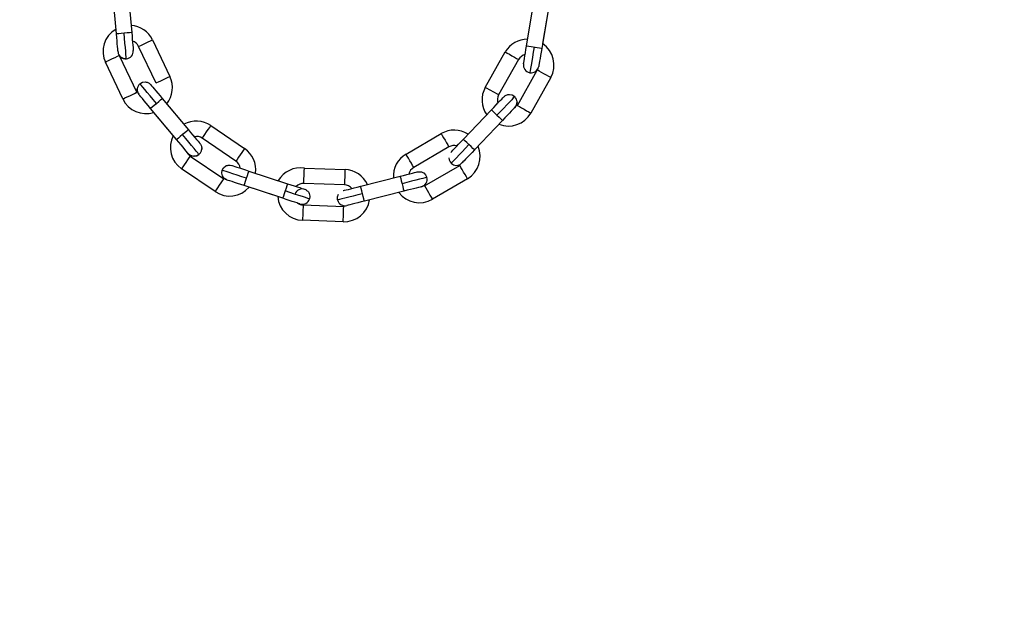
# Model space of a CAD drawing. Header units: inches. Extents: x 170 to 288, y 234 to 248.
# Tile 70 of 192: x 185.92 to 186.257, y 241.191 to 241.392. Entities that reach past the tile are written whole.
import ezdxf

# ---------------------------------------------------------------- set-up
doc = ezdxf.new("R2010")
doc.units = ezdxf.units.IN
doc.header["$LTSCALE"] = 0.25
doc.header["$MEASUREMENT"] = 0
doc.layers.add('ANNOTATIONS', color=1, linetype='Continuous')
doc.layers.add('SLIM E GUIDE MOTOR LH', color=7, linetype='Continuous')
doc.styles.add('ARIAL', font='arial.ttf', dxfattribs={"height": 0.09375})
doc.dimstyles.new('STANDARD$0', dxfattribs={"dimtxt": 0.09375, "dimasz": 0.09375, "dimexe": 0.03125, "dimexo": 0.046875, "dimgap": 0.09, "dimtad": 0, "dimtih": 1, "dimtoh": 1, "dimdec": 4, "dimzin": 0, "dimdsep": 46, "dimtxsty": 'ARIAL', "dimcen": 0.09, "dimadec": 0, "dimazin": 0, "dimtfac": 1, "dimtdec": 4, "dimtofl": 0, "dimtmove": 0, "dimatfit": 1, "dimfxl": 1, "dimtolj": 1, "dimtzin": 0, "dimarcsym": 0})

# ---------------------------------------------------------------- blocks, each defined once
blk = doc.blocks.new('*D11')
at = {"layer": 'ANNOTATIONS', "color": 0, "lineweight": -2, "transparency": 16777216}
for p, q in [((185.6191465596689, 244.1437778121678), (187.0176164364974, 244.1437778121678)), ((186.9863664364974, 244.0500278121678), (186.9863664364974, 242.3590412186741)), ((186.9863664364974, 240.2331944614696), (186.9863664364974, 241.9241810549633)), ((185.7089299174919, 240.1394444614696), (187.0176164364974, 240.1394444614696))]:
    blk.add_line(p, q, dxfattribs=at)
at = {"layer": 'ANNOTATIONS', "color": 0, "transparency": 16777216}
for points in [[(186.9707414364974, 244.0500278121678), (187.0019914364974, 244.0500278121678), (186.9863664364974, 244.1437778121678)], [(186.9707414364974, 240.2331944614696), (187.0019914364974, 240.2331944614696), (186.9863664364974, 240.1394444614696)]]:
    blk.add_solid(points, dxfattribs=at)
at = {"layer": 'defpoints', "color": 0, "transparency": 16777216}
for p in [(185.5722715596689, 244.1437778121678), (186.9863664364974, 244.1437778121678), (185.6620549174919, 240.1394444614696)]:
    blk.add_point(p, dxfattribs=at)
at = {"layer": 'ANNOTATIONS', "color": 0, "transparency": 16777216, "insert": (186.9863664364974, 242.1416111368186), "char_height": 0.09375, "attachment_point": 5, "style": 'ARIAL'}
blk.add_mtext('\\A1;OPENING \\PHEIGHT', dxfattribs=at)

msp = doc.modelspace()

# ---------------------------------------------------------------- linework, layer by layer
at = {"layer": 'SLIM E GUIDE MOTOR LH'}
for p, q in [((185.957069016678, 241.4016485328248), (185.9582993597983, 241.3877922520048)), ((185.953070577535, 241.3873279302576), (185.9518402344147, 241.4011842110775)), ((186.0933591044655, 241.3831653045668), (186.0956775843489, 241.3968815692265)), ((186.1008534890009, 241.3960065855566), (186.0985350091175, 241.3822904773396)), ((186.1008534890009, 241.3960064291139), (186.0988271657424, 241.3840185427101)), ((185.9654067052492, 241.385293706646), (185.9713774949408, 241.3727294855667)), ((185.9666363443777, 241.3704763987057), (185.9606654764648, 241.383040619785)), ((185.9540278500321, 241.3798861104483), (185.9599986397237, 241.3673220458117)), ((186.0792415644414, 241.3690142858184), (186.0860602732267, 241.3811392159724)), ((186.090635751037, 241.3785660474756), (186.0838170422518, 241.3664411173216)), ((185.9552574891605, 241.365068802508), (185.9492866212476, 241.3776330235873)), ((186.0902226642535, 241.3628387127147), (186.0970413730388, 241.3749636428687)), ((186.0972646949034, 241.3754406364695), (186.0970413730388, 241.3749636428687)), ((186.1016168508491, 241.3723906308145), (186.0947980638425, 241.3602657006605)), ((185.968767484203, 241.3652188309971), (185.9776848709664, 241.3545422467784)), ((185.9736559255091, 241.3511771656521), (185.9647385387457, 241.3618539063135)), ((185.9725112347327, 241.352547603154), (185.9647385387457, 241.3618535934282)), ((186.0717338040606, 241.3512603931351), (186.0813317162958, 241.3613295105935)), ((186.0851313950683, 241.3577077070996), (186.0755334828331, 241.3476385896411)), ((186.0851313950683, 241.357707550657), (186.0755334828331, 241.3476382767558)), ((185.9854104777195, 241.3559566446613), (185.9968996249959, 241.3481138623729)), ((185.9939401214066, 241.3437783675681), (185.9824509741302, 241.3516211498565)), ((186.0521348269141, 241.3461860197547), (186.0641428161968, 241.3532085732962)), ((185.9816387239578, 241.3498082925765), (185.9816913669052, 241.3497432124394)), ((186.0667928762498, 241.3486772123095), (186.0547848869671, 241.341654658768)), ((185.9783075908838, 241.3455513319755), (185.9897967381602, 241.3377085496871)), ((185.9868372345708, 241.3333730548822), (185.9753480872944, 241.3412158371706)), ((186.0173570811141, 241.3414040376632), (186.0312593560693, 241.3409189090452)), ((186.0584950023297, 241.3353107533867), (186.0705029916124, 241.3423334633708)), ((185.998387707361, 241.3404273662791), (186.0116056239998, 241.3360920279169)), ((186.036626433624, 241.335218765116), (186.0501145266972, 241.3386218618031)), ((186.0731530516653, 241.3378021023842), (186.0611450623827, 241.3307795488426)), ((185.9908909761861, 241.3373615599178), (185.990811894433, 241.3373889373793)), ((186.0099697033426, 241.3311041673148), (185.9967517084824, 241.3354395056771)), ((186.0082760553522, 241.3316593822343), (185.9967517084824, 241.3354391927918)), ((186.0310762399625, 241.3356727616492), (186.0171739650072, 241.3361578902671)), ((186.0192731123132, 241.3316758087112), (186.0191424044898, 241.3308577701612)), ((186.0287430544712, 241.3305226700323), (186.0286633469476, 241.3311648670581)), ((186.0513987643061, 241.3335321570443), (186.0379106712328, 241.3301289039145)), ((186.0513987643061, 241.333531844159), (186.0379106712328, 241.3301287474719)), ((186.0169176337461, 241.3288133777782), (186.0308199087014, 241.3283280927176)), ((186.0306367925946, 241.3230819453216), (186.0167345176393, 241.3235672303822))]:
    msp.add_line(p, q, dxfattribs=at)
at = {"layer": 'SLIM E GUIDE MOTOR LH', "flags": 128}
for points in [[(185.9556849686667, 241.3875600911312), (185.9546845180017, 241.3874712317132), (185.9538362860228, 241.3873959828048), (185.9532695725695, 241.3873456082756), (185.953070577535, 241.3873279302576)], [(185.9536142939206, 241.3812039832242), (185.9536056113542, 241.3813020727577), (185.9535745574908, 241.3816517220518), (185.9535241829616, 241.3822196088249), (185.953456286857, 241.382983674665), (185.9533736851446, 241.383914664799), (185.9532793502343, 241.384976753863), (185.9531770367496, 241.3861294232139), (185.953070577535, 241.3873279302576)], [(185.9582993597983, 241.3877922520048), (185.9581003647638, 241.3877745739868), (185.9575336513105, 241.3877241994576), (185.9566854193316, 241.3876489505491), (185.9556849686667, 241.3875600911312)], [(185.9564626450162, 241.3788018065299), (185.9564477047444, 241.3789701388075), (185.956403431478, 241.3794685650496), (185.9563315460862, 241.3802778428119), (185.9562348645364, 241.3813671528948), (185.9561169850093, 241.3826942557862), (185.9559825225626, 241.3842084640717), (185.9558366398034, 241.3858514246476), (185.9556849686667, 241.3875600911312)], [(185.9582993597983, 241.3877920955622), (185.9584057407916, 241.3865934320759)], [(185.9584057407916, 241.3865935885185), (185.9585081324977, 241.3854410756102), (185.9586023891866, 241.3843788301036)], [(185.9585081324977, 241.3854409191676), (185.9586023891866, 241.3843788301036), (185.9586850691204, 241.3834478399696)], [(185.9606654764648, 241.383040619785), (185.9608459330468, 241.3831263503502), (185.96135984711, 241.3833705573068), (185.9621289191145, 241.3837360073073), (185.9630361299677, 241.3841671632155), (185.9639432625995, 241.3845983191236), (185.964712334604, 241.3849637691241), (185.9652262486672, 241.3852079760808), (185.9654067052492, 241.385293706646)], [(185.9586850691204, 241.3834478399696), (185.9587529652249, 241.3826837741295)], [(185.9587529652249, 241.3826837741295), (185.9588033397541, 241.3821160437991)], [(185.9588033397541, 241.3821160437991), (185.9588343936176, 241.3817663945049)], [(185.9588343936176, 241.3817663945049), (185.9588448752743, 241.3816482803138)], [(186.0923310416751, 241.3770835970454), (186.0923508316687, 241.3772004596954), (186.092409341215, 241.3775465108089), (186.0925043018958, 241.3781086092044), (186.0926321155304, 241.3788648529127), (186.0927879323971, 241.3797866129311), (186.092965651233, 241.3808380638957), (186.0931585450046, 241.3819788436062), (186.0933591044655, 241.3831653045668)], [(186.0969374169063, 241.3825604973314), (186.0949566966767, 241.382895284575), (186.0941170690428, 241.3830373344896), (186.0935560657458, 241.3831321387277), (186.0933591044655, 241.3831653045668)], [(186.0959470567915, 241.3827278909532), (186.095661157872, 241.3810365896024), (186.0953862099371, 241.379410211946), (186.0951328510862, 241.3779113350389), (186.0949107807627, 241.3765975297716), (186.0947285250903, 241.375519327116), (186.0945931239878, 241.3747181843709), (186.0945097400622, 241.3742247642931), (186.0944815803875, 241.3740581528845)], [(186.0985350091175, 241.3822904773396), (186.0983379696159, 241.3823237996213), (186.0977769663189, 241.3824186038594), (186.0969374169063, 241.3825604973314)], [(186.0985350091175, 241.3822904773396), (186.0983344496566, 241.381104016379), (186.0981415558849, 241.3799630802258), (186.097963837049, 241.3789116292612), (186.0978080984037, 241.3779900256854), (186.0976802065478, 241.3772336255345), (186.097585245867, 241.3766716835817), (186.0975267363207, 241.3763254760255), (186.0975069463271, 241.3762086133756)], [(185.9540278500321, 241.3798861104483), (185.95384739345, 241.3798003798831), (185.9533334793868, 241.3795561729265), (185.9525644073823, 241.379190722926), (185.9516571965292, 241.3787595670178), (185.9507500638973, 241.3783285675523), (185.9499809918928, 241.3779629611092), (185.9494670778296, 241.3777187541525), (185.9492866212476, 241.3776330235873)], [(185.9545644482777, 241.3793881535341), (185.9545459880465, 241.3794033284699), (185.9540621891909, 241.3799371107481)], [(185.9564626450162, 241.3788018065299), (185.955444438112, 241.3789119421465), (185.9545644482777, 241.3793881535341)], [(186.0860602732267, 241.3811392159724), (186.0862344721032, 241.3810412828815), (186.0867303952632, 241.3807623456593), (186.0874725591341, 241.3803449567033), (186.0883480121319, 241.379852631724), (186.089223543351, 241.3793603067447), (186.0899657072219, 241.3789429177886), (186.0904616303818, 241.3786639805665), (186.090635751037, 241.3785660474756)], [(186.1016168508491, 241.3723906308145), (186.1014426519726, 241.3724885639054), (186.1009468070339, 241.3727675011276), (186.1002045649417, 241.3731848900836), (186.0993291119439, 241.3736772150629), (186.0984536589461, 241.3741695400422), (186.0977114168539, 241.3745869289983), (186.097215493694, 241.3748657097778), (186.0970413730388, 241.3749636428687)], [(186.0975067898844, 241.3762078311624), (186.09749169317, 241.3761263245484)], [(186.0975843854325, 241.3766666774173), (186.0975267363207, 241.3763254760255), (186.0975086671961, 241.3762186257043)], [(185.9713774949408, 241.3727294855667), (185.9711970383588, 241.3726437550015), (185.9706832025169, 241.3723995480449), (185.9699141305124, 241.3720340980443), (185.9690069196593, 241.3716029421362), (185.9680997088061, 241.3711719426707), (185.9673306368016, 241.3708063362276), (185.9668168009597, 241.3705621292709), (185.9666363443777, 241.3704763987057)], [(185.960784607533, 241.3665877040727), (185.960294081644, 241.367486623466), (185.9601744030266, 241.3682702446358)], [(185.9611165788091, 241.3702847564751), (185.9620155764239, 241.3707752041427), (185.9630099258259, 241.3708864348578)], [(185.966753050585, 241.3635364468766), (185.9656534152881, 241.3648529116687), (185.9645960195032, 241.366118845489), (185.9636215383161, 241.3672855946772), (185.9627674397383, 241.3683082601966), (185.9620664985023, 241.3691474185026), (185.9615456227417, 241.3697709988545), (185.9612248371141, 241.3701550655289), (185.9611165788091, 241.3702847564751)], [(185.9648135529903, 241.369952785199), (185.9648895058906, 241.3698617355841), (185.9651145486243, 241.3695924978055), (185.9654799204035, 241.3691549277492), (185.9659716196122, 241.3685662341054), (185.9665707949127, 241.3678489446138), (185.9672543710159, 241.3670304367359), (185.9679961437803, 241.3661424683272), (185.968767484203, 241.3652188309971)], [(186.0838170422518, 241.3664411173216), (186.0836428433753, 241.3665390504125), (186.0831469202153, 241.3668179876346), (186.0824047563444, 241.3672353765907), (186.0806538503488, 241.3682200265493), (186.0799116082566, 241.3686374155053), (186.0794156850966, 241.3689163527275), (186.0792415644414, 241.3690142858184)], [(185.9552574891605, 241.365068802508), (185.9554378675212, 241.3651546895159), (185.9559517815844, 241.3653988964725), (185.9567208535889, 241.365764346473), (185.9576280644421, 241.3661955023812), (185.9585352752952, 241.3666265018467), (185.9593043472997, 241.3669921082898), (185.9598181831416, 241.3672363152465), (185.9599986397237, 241.3673220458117)], [(185.9647385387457, 241.3618539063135), (185.963967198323, 241.3627773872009), (185.96322550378, 241.3636653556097), (185.9625419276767, 241.3644838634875), (185.9619427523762, 241.3652011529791), (185.9614509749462, 241.3657900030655), (185.961085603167, 241.3662274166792), (185.9608606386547, 241.3664968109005), (185.960784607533, 241.3665877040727)], [(185.966753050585, 241.3635364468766), (185.9675239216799, 241.3641802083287), (185.9681774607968, 241.3647260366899), (185.9686140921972, 241.3650908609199), (185.968767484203, 241.3652188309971)], [(186.0813317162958, 241.3613295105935), (186.0821619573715, 241.3622005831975), (186.0829603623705, 241.3630380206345), (186.0836961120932, 241.3638099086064), (186.0843409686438, 241.3644865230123), (186.0848702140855, 241.3650417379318), (186.0852635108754, 241.3654542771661), (186.0855056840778, 241.3657083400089), (186.0855874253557, 241.3657940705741)], [(186.0892982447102, 241.3658830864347), (186.0891816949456, 241.3657607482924), (186.0888364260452, 241.3653985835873), (186.0882758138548, 241.364810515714), (186.0875213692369, 241.3640190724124), (186.0866020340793, 241.363054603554), (186.0855531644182, 241.3619541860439), (186.0844151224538, 241.3607603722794), (186.0832315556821, 241.3595186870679)], [(186.0875271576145, 241.3666075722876), (186.0884333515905, 241.3664314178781), (186.0892982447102, 241.3658830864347)], [(185.9647385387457, 241.3618539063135), (185.9648919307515, 241.3619818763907), (185.9653285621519, 241.3623467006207), (185.9659821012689, 241.3628925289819), (185.966753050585, 241.3635364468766)], [(186.0813317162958, 241.3613295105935), (186.0814763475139, 241.3611916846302), (186.0818881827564, 241.3607991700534), (186.082504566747, 241.3602117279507), (186.0832315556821, 241.3595186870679)], [(186.0893871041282, 241.3621722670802), (186.0893053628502, 241.362086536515), (186.0890631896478, 241.3618324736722), (186.0886698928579, 241.3614197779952), (186.0881406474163, 241.3608645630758), (186.0874957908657, 241.3601881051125), (186.0867600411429, 241.3594162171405), (186.0859616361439, 241.3585786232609), (186.0851313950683, 241.3577077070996)], [(186.0901119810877, 241.3639830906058), (186.0899355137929, 241.3630370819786), (186.0893871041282, 241.3621722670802)], [(186.0902226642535, 241.3628387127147), (186.0903967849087, 241.3627407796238), (186.0908927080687, 241.3624619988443), (186.0916348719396, 241.3620446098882), (186.0925103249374, 241.3615522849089), (186.0933858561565, 241.3610599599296), (186.0941280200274, 241.3606425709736), (186.0946239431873, 241.3603636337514), (186.0947980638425, 241.3602657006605)], [(186.0832315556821, 241.3595186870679), (186.0839586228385, 241.3588256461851), (186.0845750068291, 241.3582382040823), (186.0849868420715, 241.357845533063), (186.0851313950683, 241.3577077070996)], [(185.9776848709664, 241.3545422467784), (185.9775314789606, 241.3544142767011), (185.9770948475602, 241.3540494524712), (185.9764413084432, 241.3535036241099), (185.9756703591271, 241.3528598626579)], [(185.9776848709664, 241.3545422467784), (185.9784562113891, 241.3536187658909), (185.9791979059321, 241.3527306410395), (185.9798814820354, 241.3519121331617), (185.9804806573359, 241.3511948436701), (185.9809724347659, 241.3506061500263), (185.9813378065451, 241.35016857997), (185.9815627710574, 241.3498991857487), (185.9816387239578, 241.3498082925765)], [(185.9824509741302, 241.3516211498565), (185.982563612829, 241.3517860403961), (185.9828843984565, 241.3522559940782), (185.9833644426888, 241.3529593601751), (185.9839307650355, 241.3537888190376), (185.9844970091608, 241.3546184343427), (185.9849770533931, 241.3553216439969), (185.9852978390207, 241.3557915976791), (185.9854104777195, 241.3559566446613)], [(185.9756703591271, 241.3528598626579), (185.9748994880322, 241.3522159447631), (185.9742459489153, 241.3516701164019), (185.9738092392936, 241.351305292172), (185.9736559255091, 241.3511771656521)], [(185.9773088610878, 241.3468034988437), (185.9769434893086, 241.3472410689), (185.9764517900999, 241.3478297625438), (185.9758526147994, 241.348547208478), (185.9751690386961, 241.3493655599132), (185.9744272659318, 241.3502536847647), (185.9736559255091, 241.3511771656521)], [(185.981306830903, 241.3461112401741), (185.9811984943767, 241.3462409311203), (185.9808777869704, 241.3466249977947), (185.9803569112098, 241.3472485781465), (185.9796559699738, 241.3480878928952), (185.9788017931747, 241.3491105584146), (185.9778273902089, 241.3502773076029), (185.976769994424, 241.3515432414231), (185.9756703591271, 241.3528598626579)], [(186.0641428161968, 241.3532085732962), (186.0642437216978, 241.35303617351), (186.0645309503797, 241.3525451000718), (186.0649607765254, 241.3518099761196), (186.0654678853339, 241.3509429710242), (186.0659749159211, 241.3500759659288), (186.0664048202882, 241.3493408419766), (186.0666920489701, 241.3488497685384), (186.0667928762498, 241.3486772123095)], [(186.0674780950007, 241.3467956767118), (186.0675598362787, 241.3468815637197), (186.067802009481, 241.3471356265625), (186.068195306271, 241.3475481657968), (186.0687245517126, 241.3481033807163), (186.0693694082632, 241.3487799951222), (186.070105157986, 241.3495518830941), (186.0709034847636, 241.3503894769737), (186.0717338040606, 241.3512603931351)], [(186.0736336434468, 241.3494495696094), (186.0729065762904, 241.3501424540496), (186.0722901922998, 241.3507300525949), (186.0718783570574, 241.3511225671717), (186.0717338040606, 241.3512603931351)], [(185.9968996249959, 241.3481138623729), (185.9967869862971, 241.3479488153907), (185.9964662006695, 241.3474790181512), (185.9959861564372, 241.3467756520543), (185.9954198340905, 241.3459461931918), (185.9948535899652, 241.3451165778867), (185.9943735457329, 241.3444132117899), (185.9940527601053, 241.3439434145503), (185.9939401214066, 241.3437783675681)], [(186.0736336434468, 241.3494495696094), (186.0724500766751, 241.3482078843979), (186.0713120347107, 241.3470139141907), (186.0702631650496, 241.3459136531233), (186.069343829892, 241.3449491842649), (186.0685893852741, 241.3441575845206), (186.0680287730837, 241.3435693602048), (186.0676835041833, 241.3432071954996), (186.0675669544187, 241.3430848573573)], [(186.0755334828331, 241.3476385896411), (186.0747032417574, 241.3467675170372), (186.0739048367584, 241.3459299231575), (186.0731690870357, 241.3451580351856), (186.0725242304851, 241.3444815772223), (186.0719949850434, 241.3439263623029), (186.0716016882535, 241.3435136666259), (186.0713595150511, 241.3432596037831), (186.0712777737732, 241.3431738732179)], [(186.0755334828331, 241.3476385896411), (186.075388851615, 241.3477764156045), (186.0749770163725, 241.3481689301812), (186.0743606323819, 241.3487565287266), (186.0736336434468, 241.3494495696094)], [(185.9783075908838, 241.3455513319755), (185.978194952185, 241.3453862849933), (185.9778741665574, 241.3449164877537), (185.9773941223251, 241.3442131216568), (185.9768278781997, 241.3433836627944), (185.9762615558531, 241.3425540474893), (185.9757815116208, 241.341850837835), (185.9754607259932, 241.3413808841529), (185.9753480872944, 241.3412158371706)], [(185.9776098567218, 241.3464432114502), (185.9775339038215, 241.3465341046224), (185.9773088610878, 241.3468034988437), (185.9770209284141, 241.3471482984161)], [(185.981306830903, 241.3461112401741), (185.9804078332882, 241.3456206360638), (185.9794134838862, 241.3455095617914)], [(186.0547848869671, 241.341654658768), (186.0546840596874, 241.3418270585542), (186.0543968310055, 241.342318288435), (186.0539669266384, 241.3430532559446), (186.0534598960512, 241.3439204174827), (186.0529527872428, 241.344787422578), (186.052522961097, 241.3455223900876), (186.0522357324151, 241.3460134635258), (186.0521348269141, 241.3461860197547)], [(185.9892149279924, 241.3406736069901), (185.9897178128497, 241.3415656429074), (185.9905024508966, 241.3421865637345)], [(185.9925268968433, 241.3423495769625), (185.9926395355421, 241.3423126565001), (185.9929730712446, 241.3422033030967), (185.9935145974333, 241.3420255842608), (185.9942434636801, 241.3417865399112), (185.9951315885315, 241.3414952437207), (185.9961448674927, 241.3411629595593), (185.997244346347, 241.3408023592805), (185.998387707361, 241.3404273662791)], [(186.0171739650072, 241.3361578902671), (186.0171809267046, 241.3363576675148), (186.0172007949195, 241.3369263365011), (186.0172305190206, 241.3377772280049), (186.0172655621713, 241.3387811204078), (186.017300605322, 241.3397848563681), (186.0173302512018, 241.3406359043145), (186.0173501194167, 241.3412044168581), (186.0173570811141, 241.3414040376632)], [(186.0312593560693, 241.3409189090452), (186.031252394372, 241.3407192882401), (186.0312326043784, 241.3401506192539), (186.0312028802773, 241.3392997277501), (186.0311678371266, 241.3382958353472), (186.0311327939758, 241.3372920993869), (186.0311030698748, 241.3364410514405), (186.0310832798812, 241.3358723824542), (186.0310762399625, 241.3356727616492)], [(186.0731530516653, 241.3378021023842), (186.0730521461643, 241.337974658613), (186.0727649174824, 241.3384657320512), (186.0723350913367, 241.3392008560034), (186.0718279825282, 241.3400678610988), (186.071320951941, 241.3409348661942), (186.070891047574, 241.3416698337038), (186.0706038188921, 241.3421610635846), (186.0705029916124, 241.3423334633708)], [(185.9868372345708, 241.3333730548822), (185.9869498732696, 241.3335381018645), (185.9872706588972, 241.3340080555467), (185.9877507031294, 241.3347112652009), (185.9883169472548, 241.335540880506), (185.9888832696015, 241.3363704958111), (185.9893633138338, 241.3370737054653), (185.9896840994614, 241.3375436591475), (185.9897967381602, 241.3377085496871)], [(185.9890918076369, 241.3396568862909), (185.989084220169, 241.3398555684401)], [(185.9893224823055, 241.3387629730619), (185.9890918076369, 241.3396568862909), (185.9892149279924, 241.3406736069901)], [(185.9975697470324, 241.3379335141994), (185.9959397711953, 241.3384680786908), (185.9943725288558, 241.3389821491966), (185.9929280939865, 241.3394558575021), (185.9916620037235, 241.3398710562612), (185.9906229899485, 241.340211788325), (185.989850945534, 241.3404650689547), (185.9893755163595, 241.3406208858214), (185.9892149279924, 241.3406736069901)], [(185.9967517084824, 241.3354395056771), (185.996813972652, 241.335629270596), (185.9969913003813, 241.3361699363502), (185.9972567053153, 241.3369790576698), (185.9975697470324, 241.3379335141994)], [(185.9975697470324, 241.3379335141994), (185.9978827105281, 241.3388878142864), (185.9981481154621, 241.339696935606), (185.9983254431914, 241.3402376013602), (185.998387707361, 241.3404273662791)], [(186.0501145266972, 241.3386218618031), (186.0512812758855, 241.3389162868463), (186.0524032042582, 241.3391994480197), (186.0534371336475, 241.3394602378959), (186.0543434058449, 241.3396889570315), (186.0550871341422, 241.3398765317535), (186.0556398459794, 241.3400159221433), (186.0559801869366, 241.3401018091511), (186.0560950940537, 241.340130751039)], [(186.0501145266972, 241.3386218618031), (186.0501634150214, 241.3384281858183), (186.0503025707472, 241.3378765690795), (186.0505108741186, 241.3370510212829), (186.0507566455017, 241.3360770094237)], [(186.0592820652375, 241.3382279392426), (186.0591182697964, 241.3381866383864), (186.0586331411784, 241.3380643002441), (186.0578452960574, 241.3378654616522), (186.0567850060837, 241.3375981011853), (186.0554931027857, 241.3372720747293), (186.0540191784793, 241.3369002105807), (186.0524198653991, 241.3364967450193), (186.0507566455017, 241.3360770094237)], [(186.0581698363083, 241.3397850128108), (186.0588426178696, 241.3391529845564), (186.0592820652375, 241.3382279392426)], [(185.9967517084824, 241.3354395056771), (185.9956083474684, 241.3358144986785), (185.9945089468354, 241.3361750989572), (185.9934956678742, 241.3365073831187), (185.9926075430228, 241.3367986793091), (185.9918786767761, 241.3370377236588), (185.9913370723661, 241.337215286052), (185.9910035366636, 241.3373246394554), (185.9908909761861, 241.3373615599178)], [(186.0116056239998, 241.3360920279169), (186.0115433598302, 241.3359022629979), (186.0113661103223, 241.3353615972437), (186.0111007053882, 241.3345524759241), (186.0107876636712, 241.3335981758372)], [(186.0116056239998, 241.3360920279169), (186.0127490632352, 241.3357170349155), (186.0138484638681, 241.3353564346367), (186.0148617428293, 241.3350241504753), (186.0157498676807, 241.3347328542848), (186.0164787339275, 241.3344938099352), (186.0170203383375, 241.3343160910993), (186.01735387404, 241.3342067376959), (186.0174664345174, 241.3341696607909)], [(186.0306458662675, 241.3337097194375), (186.0307608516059, 241.3337386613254), (186.0311011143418, 241.3338245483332), (186.0316538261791, 241.3339640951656), (186.0323975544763, 241.3341518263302), (186.0333038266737, 241.3343803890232), (186.034337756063, 241.3346413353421), (186.0354596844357, 241.3349243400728), (186.036626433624, 241.335218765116)], [(186.0370228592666, 241.3336477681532), (186.0368145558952, 241.3344734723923), (186.0366753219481, 241.3350250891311), (186.036626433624, 241.335218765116)], [(186.0507566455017, 241.3360770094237), (186.0510023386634, 241.3351031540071), (186.0512106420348, 241.3342774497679), (186.0513498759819, 241.3337258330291), (186.0513987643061, 241.3335321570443)], [(186.0573792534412, 241.3350408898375), (186.0572643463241, 241.3350119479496), (186.0569240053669, 241.3349260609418), (186.056371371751, 241.334786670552), (186.0556276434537, 241.33459909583), (186.0547213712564, 241.3343703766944), (186.0536873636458, 241.3341095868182), (186.052565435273, 241.3338264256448), (186.0513987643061, 241.3335321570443)], [(186.0584950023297, 241.3353107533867), (186.0585958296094, 241.3351383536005), (186.0588830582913, 241.3346472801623), (186.0593129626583, 241.33391215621), (186.0598199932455, 241.3330451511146), (186.060327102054, 241.3321781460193), (186.0607569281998, 241.3314431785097), (186.0610441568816, 241.3309519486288), (186.0611450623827, 241.3307795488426)], [(186.0107876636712, 241.3335981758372), (186.0104746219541, 241.3326437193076), (186.0102092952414, 241.3318345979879), (186.0100319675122, 241.3312940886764), (186.0099697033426, 241.3311041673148)], [(186.0157178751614, 241.3292187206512), (186.0153843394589, 241.3293282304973), (186.0148427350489, 241.3295057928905), (186.0141139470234, 241.3297448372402), (186.013225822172, 241.3300361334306), (186.0122125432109, 241.3303685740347), (186.0111130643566, 241.3307291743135), (186.0099697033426, 241.3311041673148)], [(186.0191424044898, 241.3308577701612), (186.0189818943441, 241.33091049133), (186.0185064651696, 241.3310664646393), (186.017734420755, 241.3313197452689), (186.01669540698, 241.3316604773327), (186.0154293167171, 241.3320756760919), (186.0139848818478, 241.33254954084), (186.0124176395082, 241.3330636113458), (186.0107876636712, 241.3335981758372)], [(186.0190349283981, 241.3327684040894), (186.0192656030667, 241.3318744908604), (186.0191424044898, 241.3308577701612)], [(186.0287430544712, 241.3305226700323), (186.0286911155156, 241.3315454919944), (186.0290222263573, 241.3324896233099)], [(186.0372685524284, 241.3326739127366), (186.0356053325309, 241.332254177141), (186.0340060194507, 241.3318507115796), (186.0325320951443, 241.331478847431), (186.031240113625, 241.331152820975), (186.0301799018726, 241.3308853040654), (186.0293920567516, 241.3306864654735), (186.0289069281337, 241.3305641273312), (186.0287430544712, 241.3305226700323)], [(186.0379106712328, 241.3301289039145), (186.0378617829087, 241.330322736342), (186.0377226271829, 241.3308743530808), (186.0375142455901, 241.3317000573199), (186.0370228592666, 241.3336477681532)], [(186.0158305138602, 241.3291818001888), (186.0157178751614, 241.3292187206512), (186.0153843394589, 241.3293280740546), (186.0150109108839, 241.3294505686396)], [(186.0169176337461, 241.3288133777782), (186.0169106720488, 241.3286137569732), (186.0168908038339, 241.3280450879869), (186.0168610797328, 241.3271941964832), (186.0168261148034, 241.3261903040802), (186.0167910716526, 241.3251865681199), (186.0167613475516, 241.3243355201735), (186.0167414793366, 241.3237668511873), (186.0167345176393, 241.3235672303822)], [(186.0306367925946, 241.3230819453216), (186.0306437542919, 241.3232817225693), (186.0306636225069, 241.3238502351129), (186.0306933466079, 241.3247012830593), (186.0307283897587, 241.3257050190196), (186.0307634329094, 241.3267089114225), (186.0307930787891, 241.3275598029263), (186.0308129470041, 241.3281284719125), (186.0308199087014, 241.3283280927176)], [(186.0379106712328, 241.3301289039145), (186.0367439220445, 241.3298344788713), (186.0356219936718, 241.3295514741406), (186.0345880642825, 241.3292905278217), (186.0336817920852, 241.3290619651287), (186.0329379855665, 241.3288742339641), (186.0323853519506, 241.3287348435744), (186.0320450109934, 241.3286489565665), (186.0319301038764, 241.328619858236)]]:
    msp.add_lwpolyline(points, dxfattribs=at)
at = {"layer": 'SLIM E GUIDE MOTOR LH'}
for centre, radius, start, end in [((185.957282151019, 241.3812953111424), 0.00879265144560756, 119.683486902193, 206.2028114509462), ((185.9575176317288, 241.3814112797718), 0.008792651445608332, 26.20304882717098, 86.28814741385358), ((185.9574651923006, 241.3815196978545), 0.003543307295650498, 25.41830062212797, 72.05356447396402), ((186.0936604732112, 241.3767238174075), 0.008792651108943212, 89.37465914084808, 149.849522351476), ((185.9562304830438, 241.3814161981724), 0.002624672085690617, 185.0740653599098, 5.074039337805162), ((186.0939529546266, 241.3767005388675), 0.008792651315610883, 330.6477370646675, 56.33428978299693), ((186.0937241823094, 241.3768291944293), 0.003543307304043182, 103.9612640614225, 150.6477370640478), ((186.0949190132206, 241.3766461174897), 0.002624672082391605, 170.4057171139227, 350.4056895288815), ((185.963436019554, 241.3689555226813), 0.008792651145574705, 320.9947553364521, 25.41830062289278), ((185.9627990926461, 241.3682702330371), 0.002624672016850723, 129.8694626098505, 218.0427386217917), ((186.0869054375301, 241.364704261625), 0.008792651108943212, 150.6477370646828, 215.1852522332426), ((185.963198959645, 241.3688428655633), 0.00879265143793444, 205.4183006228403, 287.8356626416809), ((186.0869054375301, 241.364704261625), 0.003543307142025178, 150.6477370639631, 197.5925429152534), ((186.0874872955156, 241.3639831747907), 0.002624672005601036, 316.3534622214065, 46.37244159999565), ((186.0871342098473, 241.3645756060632), 0.008792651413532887, 248.3384213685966, 330.6477370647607), ((185.9804160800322, 241.3487201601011), 0.008792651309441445, 55.38776311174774, 119.1464822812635), ((186.0685816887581, 241.345618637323), 0.00879265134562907, 56.92991315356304, 120.3201749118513), ((185.9803052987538, 241.348477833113), 0.0087926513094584, 152.4282469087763, 235.6816013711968), ((185.9804532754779, 241.3486946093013), 0.003543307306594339, 55.68160137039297, 102.5938943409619), ((185.9796243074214, 241.3481256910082), 0.002624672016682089, 219.8504906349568, 359.9994667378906), ((185.9919424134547, 241.3408518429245), 0.008792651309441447, 352.3599554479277, 55.6816013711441), ((186.0685816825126, 241.3456186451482), 0.003543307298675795, 73.41636197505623, 120.3204093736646), ((186.0687141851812, 241.345392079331), 0.00879265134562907, 300.3204093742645, 23.72242578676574), ((185.9803052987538, 241.348477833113), 0.003543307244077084, 202.0379543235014, 235.6816013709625), ((185.9796243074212, 241.3481256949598), 0.002624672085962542, 219.8694662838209, 265.3927753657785), ((186.0565736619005, 241.338596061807), 0.008792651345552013, 120.3204059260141, 183.6416596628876), ((186.0693779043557, 241.3449847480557), 0.002624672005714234, 179.9996038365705, 316.3724548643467), ((185.9919424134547, 241.3408518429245), 0.003543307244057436, 8.778561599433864, 55.68160137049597), ((186.0160103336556, 241.3327151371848), 0.008792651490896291, 81.18947382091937, 149.7886476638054), ((186.0309526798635, 241.3321315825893), 0.008792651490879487, 24.67935270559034, 88.00101210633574), ((186.056573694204, 241.3385960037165), 0.003543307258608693, 120.3204093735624, 167.2212555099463), ((185.991708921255, 241.339855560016), 0.002624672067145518, 204.5991828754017, 250.0145816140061), ((186.0567371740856, 241.3375858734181), 0.002624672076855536, 284.1417364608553, 14.16071388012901), ((185.9917944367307, 241.3406350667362), 0.008792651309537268, 235.6816013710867, 319.1499065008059), ((186.016648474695, 241.3316757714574), 0.00262467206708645, 70.01458161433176, 161.8413069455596), ((186.017050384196, 241.3326168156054), 0.00354330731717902, 88.00101210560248, 134.9010175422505), ((186.0309526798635, 241.3321315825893), 0.003543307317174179, 41.09778515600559, 88.00101210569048), ((186.0170412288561, 241.33235450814), 0.008792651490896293, 184.5339777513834, 268.0010121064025), ((186.0166484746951, 241.3316757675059), 0.002624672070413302, 251.8223335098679, 341.8413069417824), ((186.0567061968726, 241.3383694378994), 0.008792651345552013, 216.8518173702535, 300.3204093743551), ((186.0170412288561, 241.33235450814), 0.003543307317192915, 235.0394614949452, 268.0010121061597), ((186.0312880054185, 241.3311648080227), 0.002624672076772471, 194.1607138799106, 284.1607121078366), ((186.0309435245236, 241.3318692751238), 0.008792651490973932, 268.0010121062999, 351.4693285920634)]:
    msp.add_arc(centre, radius, start, end, dxfattribs=at)
for points, knots in [([(185.960784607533, 241.3665877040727), (185.9606047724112, 241.3668722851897), (185.9602290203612, 241.3674668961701), (185.9600727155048, 241.3682446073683), (185.960198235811, 241.3686003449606), (185.9602006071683, 241.3686070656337)], [0, 0, 0, 0, 0.4738430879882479, 0.9900597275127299, 1, 1, 1, 1]), ([(185.9630103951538, 241.3708740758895), (185.9633637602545, 241.3708124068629), (185.9640603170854, 241.3706908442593), (185.9645649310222, 241.3701963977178), (185.9648135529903, 241.369952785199)], [0, 0, 0, 0, 0.5073026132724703, 1, 1, 1, 1]), ([(186.0855874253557, 241.3657940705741), (186.0858498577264, 241.3660052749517), (186.0863982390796, 241.366446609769), (186.0871525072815, 241.3666866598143), (186.0875207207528, 241.3666047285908), (186.0875276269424, 241.3666031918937)], [0, 0, 0, 0, 0.4738354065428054, 0.9901312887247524, 1, 1, 1, 1]), ([(186.0900983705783, 241.3640681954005), (186.0900770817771, 241.363710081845), (186.0900351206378, 241.3630042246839), (186.089600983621, 241.3624468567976), (186.0893871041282, 241.3621722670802)], [0, 0, 0, 0, 0.5073456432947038, 1, 1, 1, 1]), ([(185.9816387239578, 241.3498081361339), (185.9818186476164, 241.349523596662), (185.9821946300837, 241.3489290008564), (185.9823502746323, 241.3481514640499), (185.9822251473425, 241.3477955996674), (185.9822228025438, 241.3477889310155)], [0, 0, 0, 0, 0.4738241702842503, 0.990139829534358, 1, 1, 1, 1]), ([(185.990509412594, 241.3421763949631), (185.9908418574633, 241.3423111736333), (185.9914971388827, 241.3425768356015), (185.9921870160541, 241.342424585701), (185.9925268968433, 241.3423495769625)], [0, 0, 0, 0, 0.507331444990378, 1, 1, 1, 1]), ([(185.9908909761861, 241.3373615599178), (185.9905876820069, 241.3375077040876), (185.9899538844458, 241.337813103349), (185.9894100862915, 241.3383902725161), (185.9893277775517, 241.3387584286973), (185.9893262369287, 241.3387653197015)], [0, 0, 0, 0, 0.4738217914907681, 0.9901512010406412, 0.9999999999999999, 0.9999999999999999, 0.9999999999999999, 0.9999999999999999]), ([(186.0560950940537, 241.340130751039), (186.0564295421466, 241.3401694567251), (186.0571284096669, 241.3402503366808), (186.0578963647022, 241.3400531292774), (186.0581628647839, 241.3397861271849), (186.0581678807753, 241.3397811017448)], [0, 0, 0, 0, 0.4738177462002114, 0.9900963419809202, 1, 1, 1, 1]), ([(186.0174664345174, 241.3341696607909), (186.0177698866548, 241.3340235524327), (186.0184039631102, 241.3337182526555), (186.0189459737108, 241.3331407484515), (186.0190296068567, 241.3327729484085), (186.0190311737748, 241.3327660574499)], [0, 0, 0, 0, 0.4738558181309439, 0.9901423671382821, 1, 1, 1, 1]), ([(186.0589916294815, 241.3362659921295), (186.0587827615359, 241.3359743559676), (186.0583710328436, 241.3353994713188), (186.0577066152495, 241.3351592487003), (186.0573792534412, 241.3350408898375)], [0, 0, 0, 0, 0.507295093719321, 0.9999999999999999, 0.9999999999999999, 0.9999999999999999, 0.9999999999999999])]:
    msp.add_open_spline(points, degree=3, knots=knots, dxfattribs=at)

# ---------------------------------------------------------------- dimensions: what is measured, and where the dimension line sits
at = {"layer": 'ANNOTATIONS'}
dim = msp.add_linear_dim(base=(186.9863664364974, 244.1437778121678), p1=(185.6620549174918, 240.1394444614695), p2=(185.5722715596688, 244.1437778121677), angle=90, text='OPENING \\PHEIGHT', dimstyle='STANDARD$0', dxfattribs=at)
dim.commit()
dim.dimension.update_dxf_attribs({"geometry": '*D11', "text_midpoint": (186.9863664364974, 242.1416111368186)})

doc.saveas('drawing.dxf')
